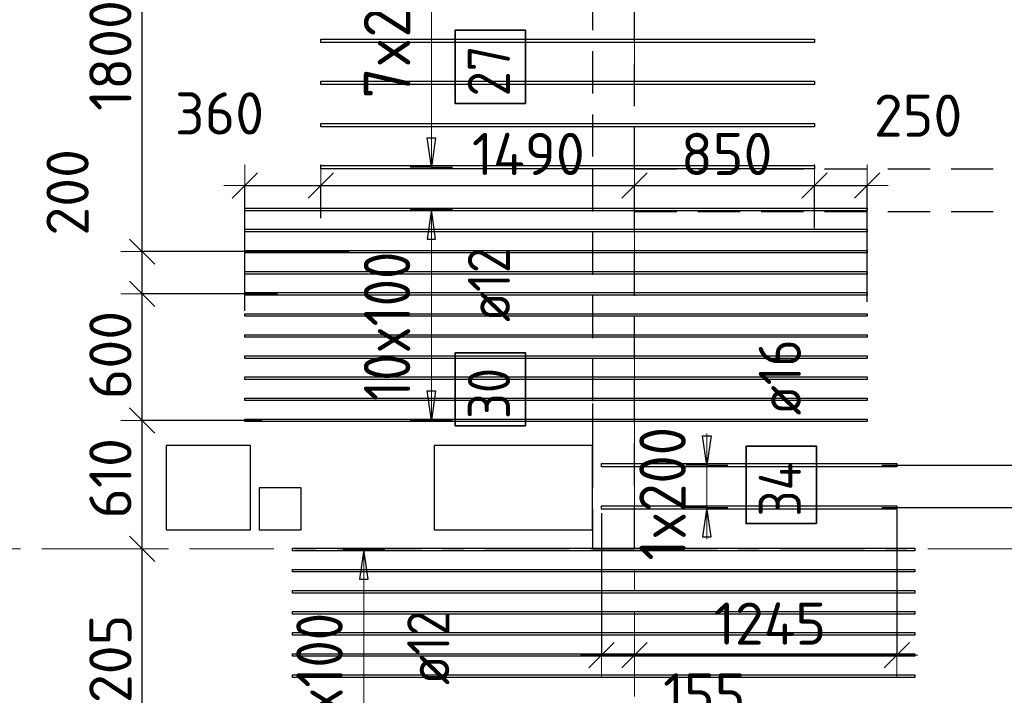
# Model space of a CAD drawing. Header units: metres. Extents: x -38 to 97, y -15 to 21.
# Tile 17 of 82: x 16.17 to 20.83, y 8.31 to 11.51. Entities that reach past the tile are written whole.
import ezdxf

# ---------------------------------------------------------------- set-up
doc = ezdxf.new("R2010")
doc.units = ezdxf.units.M
doc.header["$PDMODE"] = 65
for name, pattern in [('______11', [0.5, 0.4, -0.05, 0, -0.05]), ('______2', [0.27, 0.2, -0.07]), ('______5', [1.1, 0.8, -0.1, 0.1, -0.1])]:
    doc.linetypes.add(name, pattern=pattern)
for name, color, linetype, lineweight in [('XR$2$Осевая линия (1)', 7, '______5', 13), ('XR$3$Перекрытие (1)', 7, 'Continuous', 35), ('XR$3$Размерная линия (1)', 7, 'Continuous', 13)]:
    doc.layers.add(name, color=color, linetype=linetype, lineweight=lineweight)
doc.layers.add('XR$3$Арм.стержн.Доп. Арм верхн.зоны Х', color=7, linetype='Continuous', lineweight=35, true_color=0x8c8cff)
doc.layers.add('XR$5$Стена_ бетон несущ.', color=7, linetype='Continuous', lineweight=70, true_color=0xb4b496)
doc.styles.add('ISOCPEUR', font='txt')
doc.dimstyles.new('DIMSTYLE_3', dxfattribs={"dimtxt": 0.2, "dimasz": 0.2, "dimexe": 0, "dimexo": 0, "dimgap": 0.1, "dimtad": 2, "dimdec": 0, "dimlfac": 1000, "dimrnd": 5, "dimzin": 12, "dimdsep": 46, "dimtxsty": 'ISOCPEUR', "dimblk1": 'ALL_ML_STRICH', "dimblk2": 'ALL_ML_STRICH', "dimsah": 1, "dimcen": 0, "dimclrd": 7, "dimclre": 256, "dimclrt": 7, "dimadec": 0, "dimazin": 0, "dimtfac": 1, "dimtdec": 0, "dimtix": 1, "dimtmove": 2, "dimatfit": 3, "dimfxl": 0, "dimtzin": 0, "dimlwd": 0, "dimlwe": -3, "dimarcsym": 0})
doc.dimstyles.new('DIMSTYLE_6', dxfattribs={"dimtxt": 0.2, "dimasz": 0.2, "dimexe": 0, "dimexo": 0, "dimgap": 0.1, "dimtad": 2, "dimdec": 0, "dimlfac": 1000, "dimrnd": 5, "dimzin": 12, "dimdsep": 46, "dimtxsty": 'ISOCPEUR', "dimblk1": 'ALL_ML_STRICH', "dimblk2": 'ALL_ML_STRICH', "dimsah": 1, "dimcen": 0, "dimclrd": 7, "dimclre": 256, "dimclrt": 7, "dimadec": 0, "dimazin": 0, "dimtfac": 1, "dimtdec": 0, "dimtix": 1, "dimtmove": 2, "dimatfit": 3, "dimfxl": 0, "dimtvp": 1.2, "dimtzin": 0, "dimlwd": 0, "dimlwe": -3, "dimarcsym": 0})
doc.dimstyles.new('DIMSTYLE_7', dxfattribs={"dimtxt": 0.2, "dimasz": 0.2, "dimexe": 0, "dimexo": 0, "dimgap": 0.1, "dimtad": 0, "dimdec": 0, "dimlfac": 1000, "dimrnd": 5, "dimzin": 12, "dimdsep": 46, "dimtxsty": 'ISOCPEUR', "dimblk1": 'ALL_ML_STRICH', "dimblk2": 'ALL_ML_STRICH', "dimsah": 1, "dimcen": 0, "dimclrd": 7, "dimclre": 256, "dimclrt": 7, "dimadec": 0, "dimazin": 0, "dimtfac": 1, "dimtdec": 0, "dimtix": 1, "dimtmove": 2, "dimatfit": 3, "dimfxl": 0, "dimtvp": 1.2, "dimtzin": 0, "dimlwd": 0, "dimlwe": -3, "dimarcsym": 0})

# ---------------------------------------------------------------- blocks, each defined once
blk = doc.blocks.new('ALL_ML_STRICH')
at = {"color": 0, "linetype": 'ByBlock', "lineweight": -2}
for p, q in [((0, -0.5), (0, 0.5)), ((-0.3, -0.3), (0.3, 0.3)), ((-1, 0), (0.5, 0))]:
    blk.add_line(p, q, dxfattribs=at)
blk = doc.blocks.new('*D126')
at = {"layer": 'DEFPOINTS', "color": 7, "linetype": 'Continuous', "lineweight": 13, "transparency": 33554687}
for p in [(20.2315, 9.1971), (21.2409, 9), (21.3318, 9)]:
    blk.add_point(p, dxfattribs=at)
at = {"layer": 'XR$3$Размерная линия (1)', "color": 9, "linetype": 'Continuous', "lineweight": -2, "true_color": 0xc7c7c7, "transparency": 33554687}
for p, q in [((20.2515, 9.1971), (21.2409, 9.1971)), ((21.3518, 9), (21.2409, 9))]:
    blk.add_line(p, q, dxfattribs=at)
at = {"layer": 'XR$3$Размерная линия (1)', "color": 7, "linetype": 'Continuous', "lineweight": -2, "transparency": 33554687}
blk.add_line((21.2409, 9), (21.2409, 9.1971), dxfattribs=at)
at = {"layer": 'XR$3$Размерная линия (1)', "color": 7, "linetype": 'Continuous', "lineweight": 13, "transparency": 33554687, "xscale": 0.2, "yscale": 0.2, "zscale": 0.2}
for p, rotation in [((21.2409, 9.1971), 90), ((21.2409, 9), 270)]:
    blk.add_blockref('ALL_ML_STRICH', p, dxfattribs=dict(at, rotation=rotation))
at = {"layer": 'XR$3$Размерная линия (1)', "color": 7, "linetype": 'Continuous', "lineweight": 13, "transparency": 33554687, "insert": (21.5008, 9.4551), "char_height": 0.2, "width": 0.6, "attachment_point": 5, "rotation": 90, "style": 'ISOCPEUR'}
blk.add_mtext('\\A1;{195}', dxfattribs=at)
blk = doc.blocks.new('*D127')
at = {"layer": 'DEFPOINTS', "color": 7, "linetype": 'Continuous', "lineweight": 13, "transparency": 33554687}
for p in [(20.2315, 9.3971), (20.2315, 9.1971), (21.2409, 9.1971)]:
    blk.add_point(p, dxfattribs=at)
at = {"layer": 'XR$3$Размерная линия (1)', "color": 9, "linetype": 'Continuous', "lineweight": -2, "true_color": 0xc7c7c7, "transparency": 33554687}
for p, q in [((20.2515, 9.3971), (21.2409, 9.3971)), ((20.2515, 9.1971), (21.2409, 9.1971))]:
    blk.add_line(p, q, dxfattribs=at)
at = {"layer": 'XR$3$Размерная линия (1)', "color": 7, "linetype": 'Continuous', "lineweight": -2, "transparency": 33554687}
blk.add_line((21.2409, 9.1971), (21.2409, 9.3971), dxfattribs=at)
at = {"layer": 'XR$3$Размерная линия (1)', "color": 7, "linetype": 'Continuous', "lineweight": 13, "transparency": 33554687, "xscale": 0.2, "yscale": 0.2, "zscale": 0.2}
for p, rotation in [((21.2409, 9.3971), 90), ((21.2409, 9.1971), 270)]:
    blk.add_blockref('ALL_ML_STRICH', p, dxfattribs=dict(at, rotation=rotation))
at = {"layer": 'XR$3$Размерная линия (1)', "color": 7, "linetype": 'Continuous', "lineweight": 13, "transparency": 33554687, "insert": (21.0897, 9.7466), "char_height": 0.2, "width": 0.6, "attachment_point": 5, "rotation": 90, "style": 'ISOCPEUR'}
blk.add_mtext('\\A1;{200}', dxfattribs=at)
blk = doc.blocks.new('*D130')
at = {"layer": 'DEFPOINTS', "color": 7, "linetype": 'Continuous', "lineweight": 13, "transparency": 33554687}
for p in [(18.9227, 9.1891), (18.9227, 8.496), (19.08, 8.522)]:
    blk.add_point(p, dxfattribs=at)
at = {"layer": 'XR$3$Размерная линия (1)', "color": 9, "linetype": 'Continuous', "lineweight": -2, "true_color": 0xc7c7c7, "transparency": 33554687}
for p, q in [((18.9227, 9.1691), (18.9227, 8.496)), ((19.08, 8.502), (19.08, 8.496))]:
    blk.add_line(p, q, dxfattribs=at)
at = {"layer": 'XR$3$Размерная линия (1)', "color": 7, "linetype": 'Continuous', "lineweight": -2, "transparency": 33554687}
blk.add_line((18.9227, 8.496), (19.08, 8.496), dxfattribs=at)
at = {"layer": 'XR$3$Размерная линия (1)', "color": 7, "linetype": 'Continuous', "lineweight": 13, "transparency": 33554687, "xscale": 0.2, "yscale": 0.2, "zscale": 0.2, "rotation": 180}
blk.add_blockref('ALL_ML_STRICH', (18.9227, 8.496), dxfattribs=at)
at = {"layer": 'XR$3$Размерная линия (1)', "color": 7, "linetype": 'Continuous', "lineweight": 13, "transparency": 33554687, "xscale": 0.2, "yscale": 0.2, "zscale": 0.2}
blk.add_blockref('ALL_ML_STRICH', (19.08, 8.496), dxfattribs=at)
at = {"layer": 'XR$3$Размерная линия (1)', "color": 7, "linetype": 'Continuous', "lineweight": 13, "transparency": 33554687, "insert": (19.4101, 8.3106), "char_height": 0.2, "width": 0.6, "attachment_point": 5, "style": 'ISOCPEUR'}
blk.add_mtext('\\A1;{155}', dxfattribs=at)
blk = doc.blocks.new('*D131')
at = {"layer": 'DEFPOINTS', "color": 7, "linetype": 'Continuous', "lineweight": 13, "transparency": 33554687}
for p in [(20.3227, 9.2051), (19.08, 8.522), (19.08, 8.496)]:
    blk.add_point(p, dxfattribs=at)
at = {"layer": 'XR$3$Размерная линия (1)', "color": 9, "linetype": 'Continuous', "lineweight": -2, "true_color": 0xc7c7c7, "transparency": 33554687}
for p, q in [((20.3227, 9.1851), (20.3227, 8.496)), ((19.08, 8.502), (19.08, 8.496))]:
    blk.add_line(p, q, dxfattribs=at)
at = {"layer": 'XR$3$Размерная линия (1)', "color": 7, "linetype": 'Continuous', "lineweight": -2, "transparency": 33554687}
blk.add_line((19.08, 8.496), (20.3227, 8.496), dxfattribs=at)
at = {"layer": 'XR$3$Размерная линия (1)', "color": 7, "linetype": 'Continuous', "lineweight": 13, "transparency": 33554687, "xscale": 0.2, "yscale": 0.2, "zscale": 0.2, "rotation": 180}
blk.add_blockref('ALL_ML_STRICH', (19.08, 8.496), dxfattribs=at)
at = {"layer": 'XR$3$Размерная линия (1)', "color": 7, "linetype": 'Continuous', "lineweight": 13, "transparency": 33554687, "xscale": 0.2, "yscale": 0.2, "zscale": 0.2}
blk.add_blockref('ALL_ML_STRICH', (20.3227, 8.496), dxfattribs=at)
at = {"layer": 'XR$3$Размерная линия (1)', "color": 7, "linetype": 'Continuous', "lineweight": 13, "transparency": 33554687, "insert": (19.7213, 8.646), "char_height": 0.2, "width": 0.8, "attachment_point": 5, "style": 'ISOCPEUR'}
blk.add_mtext('\\A1;{1245}', dxfattribs=at)
blk = doc.blocks.new('*D383')
at = {"layer": 'DEFPOINTS', "color": 7, "linetype": 'Continuous', "lineweight": 13, "transparency": 33554687}
for p in [(17.2323, 10.7227), (17.5924, 10.5479), (17.2323, 10.1095)]:
    blk.add_point(p, dxfattribs=at)
at = {"layer": 'XR$3$Размерная линия (1)', "color": 9, "linetype": 'Continuous', "lineweight": -2, "true_color": 0xc7c7c7, "transparency": 33554687}
for p, q in [((17.2323, 10.1295), (17.2323, 10.7227)), ((17.5924, 10.5679), (17.5924, 10.7227))]:
    blk.add_line(p, q, dxfattribs=at)
at = {"layer": 'XR$3$Размерная линия (1)', "color": 7, "linetype": 'Continuous', "lineweight": -2, "transparency": 33554687}
blk.add_line((17.2323, 10.7227), (17.5924, 10.7227), dxfattribs=at)
at = {"layer": 'XR$3$Размерная линия (1)', "color": 7, "linetype": 'Continuous', "lineweight": 13, "transparency": 33554687, "xscale": 0.2, "yscale": 0.2, "zscale": 0.2, "rotation": 180}
blk.add_blockref('ALL_ML_STRICH', (17.2323, 10.7227), dxfattribs=at)
at = {"layer": 'XR$3$Размерная линия (1)', "color": 7, "linetype": 'Continuous', "lineweight": 13, "transparency": 33554687, "xscale": 0.2, "yscale": 0.2, "zscale": 0.2}
blk.add_blockref('ALL_ML_STRICH', (17.5924, 10.7227), dxfattribs=at)
at = {"layer": 'XR$3$Размерная линия (1)', "color": 7, "linetype": 'Continuous', "lineweight": 13, "transparency": 33554687, "insert": (17.1126, 11.0648), "char_height": 0.2, "width": 0.6, "attachment_point": 5, "style": 'ISOCPEUR'}
blk.add_mtext('\\A1;{360}', dxfattribs=at)
blk = doc.blocks.new('*D384')
at = {"layer": 'DEFPOINTS', "color": 7, "linetype": 'Continuous', "lineweight": 13, "transparency": 33554687}
for p in [(17.5924, 10.7227), (17.5924, 10.5479), (19.08, 10.5635)]:
    blk.add_point(p, dxfattribs=at)
at = {"layer": 'XR$3$Размерная линия (1)', "color": 9, "linetype": 'Continuous', "lineweight": -2, "true_color": 0xc7c7c7, "transparency": 33554687}
for p, q in [((17.5924, 10.5679), (17.5924, 10.7227)), ((19.08, 10.5835), (19.08, 10.7227))]:
    blk.add_line(p, q, dxfattribs=at)
at = {"layer": 'XR$3$Размерная линия (1)', "color": 7, "linetype": 'Continuous', "lineweight": -2, "transparency": 33554687}
blk.add_line((17.5924, 10.7227), (19.08, 10.7227), dxfattribs=at)
at = {"layer": 'XR$3$Размерная линия (1)', "color": 7, "linetype": 'Continuous', "lineweight": 13, "transparency": 33554687, "xscale": 0.2, "yscale": 0.2, "zscale": 0.2, "rotation": 180}
blk.add_blockref('ALL_ML_STRICH', (17.5924, 10.7227), dxfattribs=at)
at = {"layer": 'XR$3$Размерная линия (1)', "color": 7, "linetype": 'Continuous', "lineweight": 13, "transparency": 33554687, "xscale": 0.2, "yscale": 0.2, "zscale": 0.2}
blk.add_blockref('ALL_ML_STRICH', (19.08, 10.7227), dxfattribs=at)
at = {"layer": 'XR$3$Размерная линия (1)', "color": 7, "linetype": 'Continuous', "lineweight": 13, "transparency": 33554687, "insert": (18.5762, 10.8727), "char_height": 0.2, "width": 0.8, "attachment_point": 5, "style": 'ISOCPEUR'}
blk.add_mtext('\\A1;{1490}', dxfattribs=at)
blk = doc.blocks.new('*D385')
at = {"layer": 'DEFPOINTS', "color": 7, "linetype": 'Continuous', "lineweight": 13, "transparency": 33554687}
for p in [(19.08, 10.7227), (19.08, 10.5635), (19.9324, 10.5012)]:
    blk.add_point(p, dxfattribs=at)
at = {"layer": 'XR$3$Размерная линия (1)', "color": 9, "linetype": 'Continuous', "lineweight": -2, "true_color": 0xc7c7c7, "transparency": 33554687}
for p, q in [((19.08, 10.5835), (19.08, 10.7227)), ((19.9324, 10.5212), (19.9324, 10.7227))]:
    blk.add_line(p, q, dxfattribs=at)
at = {"layer": 'XR$3$Размерная линия (1)', "color": 7, "linetype": 'Continuous', "lineweight": -2, "transparency": 33554687}
blk.add_line((19.08, 10.7227), (19.9324, 10.7227), dxfattribs=at)
at = {"layer": 'XR$3$Размерная линия (1)', "color": 7, "linetype": 'Continuous', "lineweight": 13, "transparency": 33554687, "xscale": 0.2, "yscale": 0.2, "zscale": 0.2, "rotation": 180}
blk.add_blockref('ALL_ML_STRICH', (19.08, 10.7227), dxfattribs=at)
at = {"layer": 'XR$3$Размерная линия (1)', "color": 7, "linetype": 'Continuous', "lineweight": 13, "transparency": 33554687, "xscale": 0.2, "yscale": 0.2, "zscale": 0.2}
blk.add_blockref('ALL_ML_STRICH', (19.9324, 10.7227), dxfattribs=at)
at = {"layer": 'XR$3$Размерная линия (1)', "color": 7, "linetype": 'Continuous', "lineweight": 13, "transparency": 33554687, "insert": (19.5162, 10.8727), "char_height": 0.2, "width": 0.6, "attachment_point": 5, "style": 'ISOCPEUR'}
blk.add_mtext('\\A1;{850}', dxfattribs=at)
blk = doc.blocks.new('*D386')
at = {"layer": 'DEFPOINTS', "color": 7, "linetype": 'Continuous', "lineweight": 13, "transparency": 33554687}
for p in [(19.9324, 10.7227), (19.9324, 10.5012), (20.1823, 10.1522)]:
    blk.add_point(p, dxfattribs=at)
at = {"layer": 'XR$3$Размерная линия (1)', "color": 9, "linetype": 'Continuous', "lineweight": -2, "true_color": 0xc7c7c7, "transparency": 33554687}
for p, q in [((19.9324, 10.5212), (19.9324, 10.7227)), ((20.1823, 10.1722), (20.1823, 10.7227))]:
    blk.add_line(p, q, dxfattribs=at)
at = {"layer": 'XR$3$Размерная линия (1)', "color": 7, "linetype": 'Continuous', "lineweight": -2, "transparency": 33554687}
blk.add_line((19.9324, 10.7227), (20.1823, 10.7227), dxfattribs=at)
at = {"layer": 'XR$3$Размерная линия (1)', "color": 7, "linetype": 'Continuous', "lineweight": 13, "transparency": 33554687, "xscale": 0.2, "yscale": 0.2, "zscale": 0.2, "rotation": 180}
blk.add_blockref('ALL_ML_STRICH', (19.9324, 10.7227), dxfattribs=at)
at = {"layer": 'XR$3$Размерная линия (1)', "color": 7, "linetype": 'Continuous', "lineweight": 13, "transparency": 33554687, "xscale": 0.2, "yscale": 0.2, "zscale": 0.2}
blk.add_blockref('ALL_ML_STRICH', (20.1823, 10.7227), dxfattribs=at)
at = {"layer": 'XR$3$Размерная линия (1)', "color": 7, "linetype": 'Continuous', "lineweight": 13, "transparency": 33554687, "insert": (20.4234, 11.0546), "char_height": 0.2, "width": 0.6, "attachment_point": 5, "style": 'ISOCPEUR'}
blk.add_mtext('\\A1;{250}', dxfattribs=at)
blk = doc.blocks.new('*D394')
at = {"layer": 'DEFPOINTS', "color": 7, "linetype": 'Continuous', "lineweight": 13, "transparency": 33554687}
for p in [(16.7521, 9), (16.7454, 7.7971), (17.1227, 7.7971)]:
    blk.add_point(p, dxfattribs=at)
at = {"layer": 'XR$3$Размерная линия (1)', "color": 9, "linetype": 'Continuous', "lineweight": -2, "true_color": 0xc7c7c7, "transparency": 33554687}
for p, q in [((16.7454, 9), (16.7454, 9)), ((17.1027, 7.7971), (16.7454, 7.7971))]:
    blk.add_line(p, q, dxfattribs=at)
at = {"layer": 'XR$3$Размерная линия (1)', "color": 7, "linetype": 'Continuous', "lineweight": -2, "transparency": 33554687}
blk.add_line((16.7454, 7.7971), (16.7454, 9), dxfattribs=at)
at = {"layer": 'XR$3$Размерная линия (1)', "color": 7, "linetype": 'Continuous', "lineweight": 13, "transparency": 33554687, "xscale": 0.2, "yscale": 0.2, "zscale": 0.2}
for p, rotation in [((16.7454, 9), 90), ((16.7454, 7.7971), 270)]:
    blk.add_blockref('ALL_ML_STRICH', p, dxfattribs=dict(at, rotation=rotation))
at = {"layer": 'XR$3$Размерная линия (1)', "color": 7, "linetype": 'Continuous', "lineweight": 13, "transparency": 33554687, "insert": (16.5954, 8.4286), "char_height": 0.2, "width": 0.8, "attachment_point": 5, "rotation": 90, "style": 'ISOCPEUR'}
blk.add_mtext('\\A1;{1205}', dxfattribs=at)
blk = doc.blocks.new('*D395')
at = {"layer": 'DEFPOINTS', "color": 7, "linetype": 'Continuous', "lineweight": 13, "transparency": 33554687}
for p in [(17.3341, 9.6095), (16.7454, 9), (16.7521, 9)]:
    blk.add_point(p, dxfattribs=at)
at = {"layer": 'XR$3$Размерная линия (1)', "color": 9, "linetype": 'Continuous', "lineweight": -2, "true_color": 0xc7c7c7, "transparency": 33554687}
for p, q in [((17.3141, 9.6095), (16.7454, 9.6095)), ((16.7454, 9), (16.7454, 9))]:
    blk.add_line(p, q, dxfattribs=at)
at = {"layer": 'XR$3$Размерная линия (1)', "color": 7, "linetype": 'Continuous', "lineweight": -2, "transparency": 33554687}
blk.add_line((16.7454, 9), (16.7454, 9.6095), dxfattribs=at)
at = {"layer": 'XR$3$Размерная линия (1)', "color": 7, "linetype": 'Continuous', "lineweight": 13, "transparency": 33554687, "xscale": 0.2, "yscale": 0.2, "zscale": 0.2}
for p, rotation in [((16.7454, 9.6095), 90), ((16.7454, 9), 270)]:
    blk.add_blockref('ALL_ML_STRICH', p, dxfattribs=dict(at, rotation=rotation))
at = {"layer": 'XR$3$Размерная линия (1)', "color": 7, "linetype": 'Continuous', "lineweight": 13, "transparency": 33554687, "insert": (16.5954, 9.3348), "char_height": 0.2, "width": 0.6, "attachment_point": 5, "rotation": 90, "style": 'ISOCPEUR'}
blk.add_mtext('\\A1;{610}', dxfattribs=at)
blk = doc.blocks.new('*D396')
at = {"layer": 'DEFPOINTS', "color": 7, "linetype": 'Continuous', "lineweight": 13, "transparency": 33554687}
for p in [(17.4071, 10.2095), (16.7454, 9.6095), (17.3341, 9.6095)]:
    blk.add_point(p, dxfattribs=at)
at = {"layer": 'XR$3$Размерная линия (1)', "color": 9, "linetype": 'Continuous', "lineweight": -2, "true_color": 0xc7c7c7, "transparency": 33554687}
for p, q in [((17.3871, 10.2095), (16.7454, 10.2095)), ((17.3141, 9.6095), (16.7454, 9.6095))]:
    blk.add_line(p, q, dxfattribs=at)
at = {"layer": 'XR$3$Размерная линия (1)', "color": 7, "linetype": 'Continuous', "lineweight": -2, "transparency": 33554687}
blk.add_line((16.7454, 9.6095), (16.7454, 10.2095), dxfattribs=at)
at = {"layer": 'XR$3$Размерная линия (1)', "color": 7, "linetype": 'Continuous', "lineweight": 13, "transparency": 33554687, "xscale": 0.2, "yscale": 0.2, "zscale": 0.2}
for p, rotation in [((16.7454, 10.2095), 90), ((16.7454, 9.6095), 270)]:
    blk.add_blockref('ALL_ML_STRICH', p, dxfattribs=dict(at, rotation=rotation))
at = {"layer": 'XR$3$Размерная линия (1)', "color": 7, "linetype": 'Continuous', "lineweight": 13, "transparency": 33554687, "insert": (16.5954, 9.9195), "char_height": 0.2, "width": 0.6, "attachment_point": 5, "rotation": 90, "style": 'ISOCPEUR'}
blk.add_mtext('\\A1;{600}', dxfattribs=at)
blk = doc.blocks.new('*D397')
at = {"layer": 'DEFPOINTS', "color": 7, "linetype": 'Continuous', "lineweight": 13, "transparency": 33554687}
for p in [(17.7477, 10.4095), (16.7454, 10.2095), (17.4071, 10.2095)]:
    blk.add_point(p, dxfattribs=at)
at = {"layer": 'XR$3$Размерная линия (1)', "color": 9, "linetype": 'Continuous', "lineweight": -2, "true_color": 0xc7c7c7, "transparency": 33554687}
for p, q in [((17.7277, 10.4095), (16.7454, 10.4095)), ((17.3871, 10.2095), (16.7454, 10.2095))]:
    blk.add_line(p, q, dxfattribs=at)
at = {"layer": 'XR$3$Размерная линия (1)', "color": 7, "linetype": 'Continuous', "lineweight": -2, "transparency": 33554687}
blk.add_line((16.7454, 10.2095), (16.7454, 10.4095), dxfattribs=at)
at = {"layer": 'XR$3$Размерная линия (1)', "color": 7, "linetype": 'Continuous', "lineweight": 13, "transparency": 33554687, "xscale": 0.2, "yscale": 0.2, "zscale": 0.2}
for p, rotation in [((16.7454, 10.4095), 90), ((16.7454, 10.2095), 270)]:
    blk.add_blockref('ALL_ML_STRICH', p, dxfattribs=dict(at, rotation=rotation))
at = {"layer": 'XR$3$Размерная линия (1)', "color": 7, "linetype": 'Continuous', "lineweight": 13, "transparency": 33554687, "insert": (16.3923, 10.6908), "char_height": 0.2, "width": 0.6, "attachment_point": 5, "rotation": 90, "style": 'ISOCPEUR'}
blk.add_mtext('\\A1;{200}', dxfattribs=at)
blk = doc.blocks.new('*D398')
at = {"layer": 'DEFPOINTS', "color": 7, "linetype": 'Continuous', "lineweight": 13, "transparency": 33554687}
for p in [(17.7883, 12.2095), (16.7454, 10.4095), (17.7477, 10.4095)]:
    blk.add_point(p, dxfattribs=at)
at = {"layer": 'XR$3$Размерная линия (1)', "color": 9, "linetype": 'Continuous', "lineweight": -2, "true_color": 0xc7c7c7, "transparency": 33554687}
for p, q in [((17.7683, 12.2095), (16.7454, 12.2095)), ((17.7277, 10.4095), (16.7454, 10.4095))]:
    blk.add_line(p, q, dxfattribs=at)
at = {"layer": 'XR$3$Размерная линия (1)', "color": 7, "linetype": 'Continuous', "lineweight": -2, "transparency": 33554687}
blk.add_line((16.7454, 10.4095), (16.7454, 12.2095), dxfattribs=at)
at = {"layer": 'XR$3$Размерная линия (1)', "color": 7, "linetype": 'Continuous', "lineweight": 13, "transparency": 33554687, "xscale": 0.2, "yscale": 0.2, "zscale": 0.2}
for p, rotation in [((16.7454, 12.2095), 90), ((16.7454, 10.4095), 270)]:
    blk.add_blockref('ALL_ML_STRICH', p, dxfattribs=dict(at, rotation=rotation))
at = {"layer": 'XR$3$Размерная линия (1)', "color": 7, "linetype": 'Continuous', "lineweight": 13, "transparency": 33554687, "insert": (16.5954, 11.3395), "char_height": 0.2, "width": 0.8, "attachment_point": 5, "rotation": 90, "style": 'ISOCPEUR'}
blk.add_mtext('\\A1;{1800}', dxfattribs=at)

msp = doc.modelspace()

# ---------------------------------------------------------------- linework, layer by layer
at = {"layer": 'XR$2$Осевая линия (1)', "color": 253, "linetype": '______11', "lineweight": 13, "true_color": 0xa0a0a0, "transparency": 33554687}
for p, q in [((19.08, 7.6), (19.08, 19.78)), ((-2.63, 9), (62.6, 9))]:
    msp.add_line(p, q, dxfattribs=at)
at = {"layer": 'XR$3$Арм.стержн.Доп. Арм верхн.зоны Х', "color": 7, "linetype": 'Continuous', "lineweight": 13, "transparency": 33554687}
for p, q in [((18.1165, 10.8095), (18.1165, 12.2095)), ((18.1165, 10.8095), (18.1165, 10.8095)), ((18.1165, 10.6095), (18.1165, 10.6095)), ((18.1165, 9.6095), (18.1165, 10.6095)), ((18.1165, 9.6095), (18.1165, 9.6095)), ((19.4224, 9.3971), (19.4224, 9.5471)), ((19.4224, 9.1971), (19.4224, 9.3971)), ((19.4224, 9.1971), (19.4224, 9.0471)), ((17.7965, 8.9971), (17.7965, 8.9971)), ((17.7965, 7.7971), (17.7965, 8.9971))]:
    msp.add_line(p, q, dxfattribs=at)
at = {"layer": 'XR$3$Арм.стержн.Доп. Арм верхн.зоны Х', "color": 7, "linetype": 'Continuous', "lineweight": 25, "transparency": 33554687}
for p, q in [((18.1165, 10.8095), (18.0965, 10.9495)), ((18.0965, 10.9495), (18.1365, 10.9495)), ((18.1365, 10.9495), (18.1165, 10.8095)), ((18.1165, 10.6095), (18.0965, 10.4695)), ((18.1365, 10.4695), (18.1165, 10.6095)), ((18.0965, 10.4695), (18.1365, 10.4695)), ((18.1165, 9.6095), (18.0965, 9.7495)), ((18.0965, 9.7495), (18.1365, 9.7495)), ((18.1365, 9.7495), (18.1165, 9.6095)), ((19.4224, 9.3971), (19.4024, 9.5371)), ((19.4024, 9.5371), (19.4424, 9.5371)), ((19.4424, 9.5371), (19.4224, 9.3971)), ((19.4224, 9.1971), (19.4024, 9.0571)), ((19.4424, 9.0571), (19.4224, 9.1971)), ((19.4024, 9.0571), (19.4424, 9.0571)), ((17.7965, 8.9971), (17.7765, 8.8571)), ((17.8165, 8.8571), (17.7965, 8.9971)), ((17.7765, 8.8571), (17.8165, 8.8571))]:
    msp.add_line(p, q, dxfattribs=at)
at = {"layer": 'XR$3$Арм.стержн.Доп. Арм верхн.зоны Х', "color": 253, "linetype": 'Continuous', "lineweight": -3, "true_color": 0xa0a0a0, "transparency": 33554687}
for p, q in [((18.1165, 10.8095), (18.0165, 10.8095)), ((18.1165, 10.8095), (18.2165, 10.8095)), ((18.1165, 10.6095), (18.0165, 10.6095)), ((18.1165, 10.6095), (18.2165, 10.6095)), ((18.1165, 9.6095), (18.0165, 9.6095)), ((18.1165, 9.6095), (18.2165, 9.6095)), ((19.4224, 9.3971), (19.3224, 9.3971)), ((19.4224, 9.3971), (19.5224, 9.3971)), ((19.4224, 9.1971), (19.3224, 9.1971)), ((19.4224, 9.1971), (19.5224, 9.1971)), ((17.7965, 8.9971), (17.6965, 8.9971)), ((17.7965, 8.9971), (17.8965, 8.9971))]:
    msp.add_line(p, q, dxfattribs=at)
at = {"layer": 'XR$3$Арм.стержн.Доп. Арм верхн.зоны Х', "color": 7, "linetype": 'Continuous', "lineweight": 35, "transparency": 33554687}
for points in [[(18.5622, 11.1125), (18.5622, 11.4592), (18.2289, 11.4592), (18.2289, 11.1125), (18.5622, 11.1125)], [(18.5629, 9.5831), (18.5629, 9.9298), (18.2296, 9.9298), (18.2296, 9.5831), (18.5629, 9.5831)], [(19.9417, 9.1204), (19.9417, 9.4871), (19.6083, 9.4871), (19.6083, 9.1204), (19.9417, 9.1204)]]:
    msp.add_lwpolyline(points, dxfattribs=at)
at = {"layer": 'XR$3$Арм.стержн.Доп. Арм верхн.зоны Х', "color": 7, "linetype": 'Continuous', "lineweight": 25, "transparency": 33554687}
for points in [[(19.9324, 11.4015), (17.5924, 11.4015), (17.5924, 11.4175), (19.9324, 11.4175), (19.9324, 11.4015)], [(19.9324, 11.2015), (17.5924, 11.2015), (17.5924, 11.2175), (19.9324, 11.2175), (19.9324, 11.2015)], [(19.9324, 11.0015), (17.5924, 11.0015), (17.5924, 11.0175), (19.9324, 11.0175), (19.9324, 11.0015)], [(19.9324, 10.8015), (17.5924, 10.8015), (17.5924, 10.8175), (19.9324, 10.8175), (19.9324, 10.8015)], [(18.9227, 9.4051), (20.3227, 9.4051), (20.3227, 9.3891), (18.9227, 9.3891), (18.9227, 9.4051)], [(18.9227, 9.2051), (20.3227, 9.2051), (20.3227, 9.1891), (18.9227, 9.1891), (18.9227, 9.2051)]]:
    msp.add_lwpolyline(points, dxfattribs=at)
at = {"layer": 'XR$3$Арм.стержн.Доп. Арм верхн.зоны Х', "color": 34, "linetype": 'Continuous', "lineweight": 25, "transparency": 33554687}
for points in [[(20.1823, 10.6035), (17.2323, 10.6035), (17.2323, 10.6155), (20.1823, 10.6155), (20.1823, 10.6035)], [(20.1823, 10.5035), (17.2323, 10.5035), (17.2323, 10.5155), (20.1823, 10.5155), (20.1823, 10.5035)], [(20.1823, 10.4035), (17.2323, 10.4035), (17.2323, 10.4155), (20.1823, 10.4155), (20.1823, 10.4035)], [(20.1823, 10.3035), (17.2323, 10.3035), (17.2323, 10.3155), (20.1823, 10.3155), (20.1823, 10.3035)], [(20.1823, 10.2035), (17.2323, 10.2035), (17.2323, 10.2155), (20.1823, 10.2155), (20.1823, 10.2035)], [(20.1823, 10.1035), (17.2323, 10.1035), (17.2323, 10.1155), (20.1823, 10.1155), (20.1823, 10.1035)], [(20.1823, 10.0035), (17.2323, 10.0035), (17.2323, 10.0155), (20.1823, 10.0155), (20.1823, 10.0035)], [(20.1823, 9.9035), (17.2323, 9.9035), (17.2323, 9.9155), (20.1823, 9.9155), (20.1823, 9.9035)], [(20.1823, 9.8035), (17.2323, 9.8035), (17.2323, 9.8155), (20.1823, 9.8155), (20.1823, 9.8035)], [(20.1823, 9.7035), (17.2323, 9.7035), (17.2323, 9.7155), (20.1823, 9.7155), (20.1823, 9.7035)], [(20.1823, 9.6035), (17.2323, 9.6035), (17.2323, 9.6155), (20.1823, 9.6155), (20.1823, 9.6035)], [(20.4084, 8.9911), (17.4584, 8.9911), (17.4584, 9.0031), (20.4084, 9.0031), (20.4084, 8.9911)], [(20.4084, 8.8911), (17.4584, 8.8911), (17.4584, 8.9031), (20.4084, 8.9031), (20.4084, 8.8911)], [(20.4084, 8.7911), (17.4584, 8.7911), (17.4584, 8.8031), (20.4084, 8.8031), (20.4084, 8.7911)], [(20.4084, 8.6911), (17.4584, 8.6911), (17.4584, 8.7031), (20.4084, 8.7031), (20.4084, 8.6911)], [(20.4084, 8.5911), (17.4584, 8.5911), (17.4584, 8.6031), (20.4084, 8.6031), (20.4084, 8.5911)], [(20.4084, 8.4911), (17.4584, 8.4911), (17.4584, 8.5031), (20.4084, 8.5031), (20.4084, 8.4911)], [(20.4084, 8.3911), (17.4584, 8.3911), (17.4584, 8.4031), (20.4084, 8.4031), (20.4084, 8.3911)]]:
    msp.add_lwpolyline(points, dxfattribs=at)
at = {"layer": 'XR$3$Перекрытие (1)', "color": 7, "linetype": 'Continuous', "lineweight": 25, "transparency": 33554687}
for p, q in [((16.86, 9.4902), (16.86, 9.0902)), ((17.26, 9.4902), (16.86, 9.4902)), ((17.26, 9.0902), (17.26, 9.4902)), ((18.1302, 9.4905), (18.1302, 9.0905)), ((18.8802, 9.4905), (18.1302, 9.4905)), ((18.8802, 9.0905), (18.8802, 9.4905)), ((17.3, 9.2902), (17.3, 9.0902)), ((17.5, 9.2902), (17.3, 9.2902)), ((17.5, 9.0902), (17.5, 9.2902)), ((16.86, 9.0902), (17.26, 9.0902)), ((17.3, 9.0902), (17.5, 9.0902)), ((18.1302, 9.0905), (18.8802, 9.0905))]:
    msp.add_line(p, q, dxfattribs=at)
at = {"layer": 'XR$5$Стена_ бетон несущ.', "color": 253, "linetype": '______2', "lineweight": -3, "true_color": 0xa0a0a0, "transparency": 33554687}
for p, q in [((19.08, 10.8), (19.08, 15.05)), ((18.88, 14.06), (18.88, 10.8)), ((18.88, 10.8), (18.88, 9.69)), ((19.18, 10.8), (19.08, 10.8)), ((21.68, 10.8), (19.18, 10.8)), ((19.08, 10.6), (21.76, 10.6)), ((19.08, 9), (19.08, 10.6)), ((18.88, 9.69), (18.88, 9.49)), ((18.88, 9.49), (18.88, 9.08)), ((18.88, 9.08), (18.88, 9)), ((18.88, 9), (18.88, 9)), ((18.88, 9), (19, 9)), ((19, 9), (19.08, 9))]:
    msp.add_line(p, q, dxfattribs=at)

# ---------------------------------------------------------------- texts
at = {"layer": 'XR$3$Арм.стержн.Доп. Арм верхн.зоны Х', "color": 7, "linetype": 'Continuous', "lineweight": 13, "transparency": 33554687, "char_height": 0.22, "attachment_point": 7, "rotation": 90, "style": 'ISOCPEUR'}
for s, insert, width in [('\\W0.95;7x200', (18.0165, 11.1355), 0.873359), ('\\W0.86;10x100', (18.0165, 9.7025), 0.930455), ('\\W0.89;1x200', (19.3224, 8.9451), 0.823552), ('\\W0.86;12x100', (17.6965, 7.9901), 0.930455)]:
    msp.add_mtext(s, dxfattribs=dict(at, insert=insert, width=width))
at = {"layer": 'XR$3$Арм.стержн.Доп. Арм верхн.зоны Х', "color": 7, "linetype": 'Continuous', "lineweight": 25, "transparency": 33554687, "char_height": 0.2, "attachment_point": 7, "rotation": 90, "style": 'ISOCPEUR'}
for s, insert, width in [('\\W0.87;27', (18.4889, 11.1459), 0.367208), ('\\W0.89; ø12 ', (18.4896, 9.9631), 0.749105), ('\\W0.89; ø16 ', (19.8683, 9.5204), 0.749105), ('\\W0.87;30', (18.4896, 9.6165), 0.367208), ('\\W0.88;34', (19.8683, 9.1537), 0.387995), ('\\W0.89; ø12 ', (18.2022, 8.2419), 0.749105)]:
    msp.add_mtext(s, dxfattribs=dict(at, insert=insert, width=width))

# ---------------------------------------------------------------- dimensions: what is measured, and where the dimension line sits
at = {"layer": 'XR$3$Размерная линия (1)', "color": 7, "linetype": 'Continuous', "lineweight": 13, "transparency": 33554687}
for base, p1, p2, dimstyle, picture, middle in [((16.7454, 12.2095), (17.7277, 10.4095), (17.7683, 12.2095), 'DIMSTYLE_3', '*D398', (16.5954, 11.3395)), ((16.7454, 10.4095), (17.3871, 10.2095), (17.7277, 10.4095), 'DIMSTYLE_6', '*D397', (16.3923, 10.6908)), ((16.7454, 10.2095), (17.3141, 9.6095), (17.3871, 10.2095), 'DIMSTYLE_3', '*D396', (16.5954, 9.9195)), ((21.2409, 9.3971), (20.2515, 9.1971), (20.2515, 9.3971), 'DIMSTYLE_6', '*D127', (21.0897, 9.7466)), ((21.2409, 9.1971), (21.3518, 9), (20.2515, 9.1971), 'DIMSTYLE_7', '*D126', (21.5008, 9.4551)), ((16.74541, 9.60952), (16.74541, 9), (17.31413, 9.60952), 'DIMSTYLE_3', '*D395', (16.59541, 9.33476)), ((16.7454, 9), (17.1027, 7.7971), (16.7454, 9), 'DIMSTYLE_3', '*D394', (16.5954, 8.4286))]:
    dim = msp.add_linear_dim(base=base, p1=p1, p2=p2, angle=90, dimstyle=dimstyle, override={"dimpost": '<>', "dimclrd": 7, "dimclre": 9, "dimclrt": 7, "dimlwd": 0, "dimlwe": 65533}, dxfattribs=at)
    dim.commit()
    dim.dimension.update_dxf_attribs({"geometry": picture, "text_midpoint": middle, "dimtype": 160})
for base, p1, p2, dimstyle, picture, middle in [((17.5924, 10.7227), (17.2323, 10.1295), (17.5924, 10.5679), 'DIMSTYLE_6', '*D383', (17.1126, 11.0648)), ((20.1823, 10.7227), (19.9324, 10.5212), (20.1823, 10.1722), 'DIMSTYLE_6', '*D386', (20.4234, 11.0546)), ((19.08, 10.7227), (17.5924, 10.5679), (19.08, 10.5835), 'DIMSTYLE_3', '*D384', (18.5762, 10.8727)), ((19.9324, 10.7227), (19.08, 10.5835), (19.9324, 10.5212), 'DIMSTYLE_3', '*D385', (19.5162, 10.8727)), ((20.3227, 8.496), (19.08, 8.502), (20.3227, 9.1851), 'DIMSTYLE_3', '*D131', (19.7213, 8.646)), ((19.08, 8.496), (18.9227, 9.1691), (19.08, 8.502), 'DIMSTYLE_7', '*D130', (19.4101, 8.3106))]:
    dim = msp.add_linear_dim(base=base, p1=p1, p2=p2, dimstyle=dimstyle, override={"dimpost": '<>', "dimclrd": 7, "dimclre": 9, "dimclrt": 7, "dimlwd": 0, "dimlwe": 65533}, dxfattribs=at)
    dim.commit()
    dim.dimension.update_dxf_attribs({"geometry": picture, "text_midpoint": middle, "dimtype": 160})

doc.saveas('drawing.dxf')
